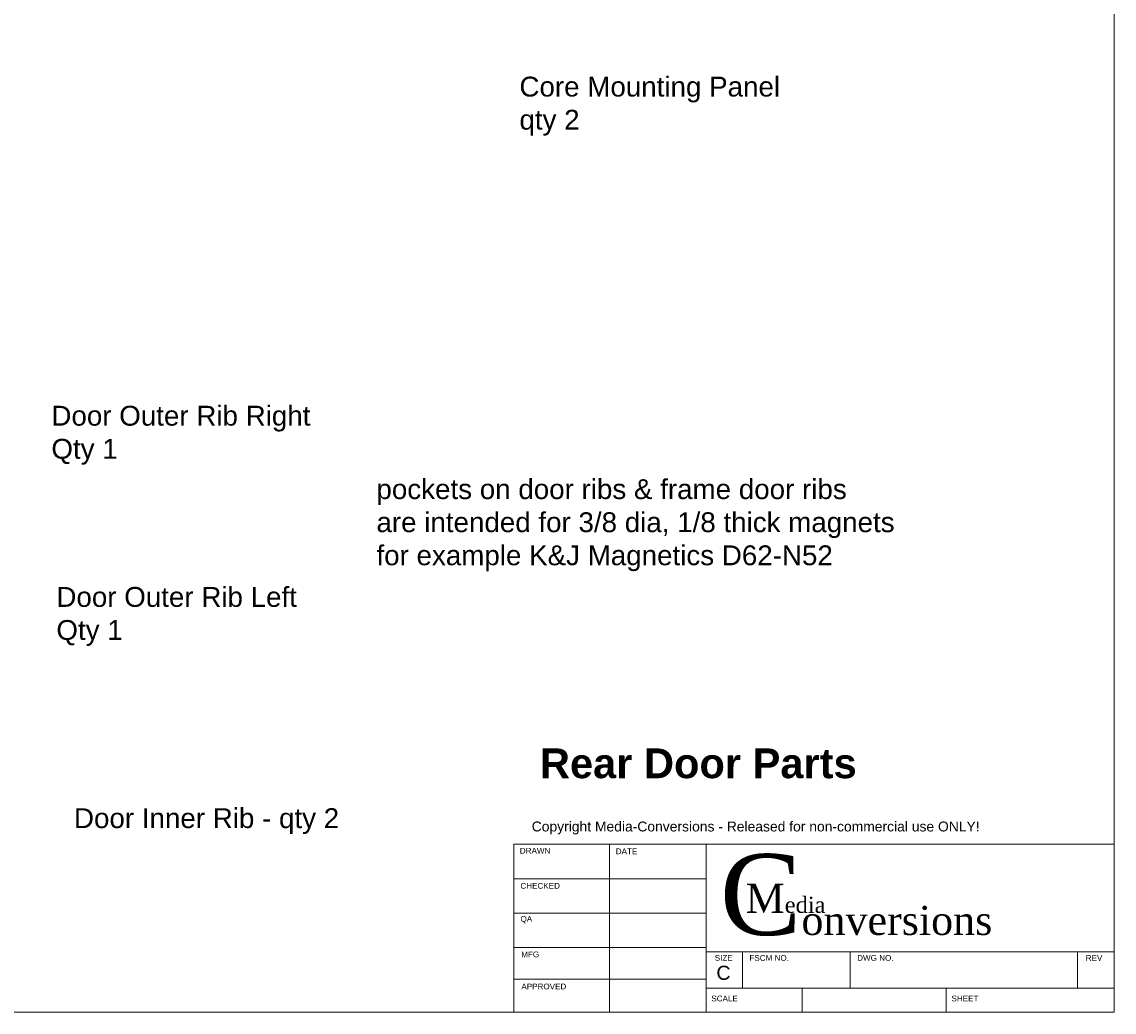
# Model space of a CAD drawing. Header units: inches. Extents: x 0 to 32.5, y 0 to 21.
# Tile 2 of 3: x 21.1 to 32.5, y 0 to 10.3. Entities that reach past the tile are written whole.
import ezdxf

# ---------------------------------------------------------------- set-up
doc = ezdxf.new("R2010")
doc.units = ezdxf.units.IN
doc.header["$MEASUREMENT"] = 0
doc.layers.add('CONTINUOUS', color=7, linetype='Continuous', lineweight=0)

# ---------------------------------------------------------------- blocks, each defined once
blk = doc.blocks.new('BLOCK6')
at = {"layer": 'CONTINUOUS'}
for p, q in [((32.5, 0), (32.5, 21)), ((26.25, 1.75), (32.5, 1.75)), ((26.25, 0), (26.25, 1.75)), ((27.246, 1.75), (27.246, 0)), ((28.25, 0), (28.25, 1.75)), ((32.5, 0), (32.5, 1.75)), ((26.25, 1.388), (28.25, 1.388)), ((26.25, 1.031), (28.25, 1.031)), ((26.25, 0.675), (28.25, 0.675)), ((28.25, 0.63), (32.5, 0.63)), ((28.63, 0.25), (28.63, 0.63)), ((29.75, 0.25), (29.75, 0.63)), ((32.12, 0.25), (32.12, 0.63)), ((32.5, 0.125), (32.5, 0.5)), ((26.25, 0.344), (28.25, 0.344)), ((28.25, 0.25), (32.5, 0.25)), ((29.25, 0), (29.25, 0.25)), ((30.75, 0), (30.75, 0.25)), ((0, 0), (32.5, 0))]:
    blk.add_line(p, q, dxfattribs=at)
at = {"layer": 'CONTINUOUS', "attachment_point": 4}
for s, insert, char_height in [('{\\fArial|b0|i0|c0|p0;\\C1;Copyright Media-Conversions - Released for non-commercial use ONLY!}{\\fMS Shell Dlg|b0|i0|c0|p0;\\C7;\\H0.75x;}', (26.435, 1.919), 0.103405), ('{\\fArial|b0|i0|c0|p0;\\C7;DRAWN}{\\fArial|b0|i0|c0|p0;\\C7;}', (26.311, 1.682), 0.06032), ('{\\fArial|b0|i0|c0|p0;\\C7;DRAWN}{\\fArial|b0|i0|c0|p0;\\C7;}', (26.311, 1.682), 0.06032), ('{\\fArial|b0|i0|c0|p0;\\C7;DATE}{\\fArial|b0|i0|c0|p0;\\C7;}', (27.31, 1.676), 0.06032), ('{\\fArial|b0|i0|c0|p0;\\C7;DATE}{\\fArial|b0|i0|c0|p0;\\C7;}', (27.31, 1.676), 0.06032), ('{\\fTimes New Roman|b0|i0|c0|p0;\\C7;C}{\\fTimes New Roman|b0|i0|c0|p0;\\C7;\\H0.36x;onversions}{\\fMS Shell Dlg|b0|i0|c0|p0;\\C7;\\H0.09x;}', (28.394, 1.22), 0.843499), ('{\\fArial|b0|i0|c0|p0;\\C7;}', (27.325, 1.561), 0.09048), ('{\\fArial|b0|i0|c0|p0;\\C7;CHECKED}{\\fArial|b0|i0|c0|p0;\\C7;}', (26.317, 1.316), 0.06032), ('{\\fArial|b0|i0|c0|p0;\\C7;CHECKED}{\\fArial|b0|i0|c0|p0;\\C7;}', (26.317, 1.316), 0.06032), ('{\\fTimes New Roman|b0|i0|c0|p0;\\C7;M}{\\fTimes New Roman|b0|i0|c0|p0;\\C7;\\H0.5555556x;edia}{\\fMS Shell Dlg|b0|i0|c0|p0;\\C7;\\H0.25x;}', (28.662, 1.185), 0.30366), ('{\\fArial|b0|i0|c0|p0;\\C7;QA}{\\fArial|b0|i0|c0|p0;\\C7;}', (26.318, 0.964), 0.06032), ('{\\fArial|b0|i0|c0|p0;\\C7;QA}{\\fArial|b0|i0|c0|p0;\\C7;}', (26.318, 0.964), 0.06032), ('{\\fArial|b0|i0|c0|p0;\\C7;MFG}{\\fArial|b0|i0|c0|p0;\\C7;}', (26.325, 0.601), 0.06032), ('{\\fArial|b0|i0|c0|p0;\\C7;MFG}{\\fArial|b0|i0|c0|p0;\\C7;}', (26.325, 0.601), 0.06032), ('{\\fArial|b0|i0|c0|p0;\\C7;SIZE}{\\fArial|b0|i0|c0|p0;\\C7;}', (28.341, 0.565), 0.06032), ('{\\fArial|b0|i0|c0|p0;\\C7;SIZE}{\\fArial|b0|i0|c0|p0;\\C7;}', (28.341, 0.565), 0.06032), ('{\\fArial|b0|i0|c0|p0;\\C7;FSCM NO.}{\\fArial|b0|i0|c0|p0;\\C7;}', (28.702, 0.565), 0.06032), ('{\\fArial|b0|i0|c0|p0;\\C7;FSCM NO.}{\\fArial|b0|i0|c0|p0;\\C7;}', (28.702, 0.565), 0.06032), ('{\\fArial|b0|i0|c0|p0;\\C7;DWG NO.}{\\fArial|b0|i0|c0|p0;\\C7;}', (29.824, 0.565), 0.06032), ('{\\fArial|b0|i0|c0|p0;\\C7;DWG NO.}{\\fArial|b0|i0|c0|p0;\\C7;}', (29.824, 0.565), 0.06032), ('{\\fArial|b0|i0|c0|p0;\\C7;REV}{\\fArial|b0|i0|c0|p0;\\C7;}', (32.204, 0.565), 0.06032), ('{\\fArial|b0|i0|c0|p0;\\C7;REV}{\\fArial|b0|i0|c0|p0;\\C7;}', (32.204, 0.565), 0.06032), ('{\\fArial|b0|i0|c0|p0;\\C7;C}{\\fArial|b0|i0|c0|p0;\\C7;}', (28.358, 0.409), 0.14649), ('{\\fArial|b0|i0|c0|p0;\\C7;C}{\\fArial|b0|i0|c0|p0;\\C7;}', (28.358, 0.409), 0.14649), ('{\\fArial|b0|i0|c0|p0;\\C7;}', (29.887, 0.41), 0.09048), ('{\\fArial|b0|i0|c0|p0;\\C7;APPROVED}{\\fArial|b0|i0|c0|p0;\\C7;}', (26.327, 0.267), 0.06032), ('{\\fArial|b0|i0|c0|p0;\\C7;APPROVED}{\\fArial|b0|i0|c0|p0;\\C7;}', (26.327, 0.267), 0.06032), ('{\\fArial|b0|i0|c0|p0;\\C7;SCALE}{\\fArial|b0|i0|c0|p0;\\C7;}', (28.305, 0.142), 0.06032), ('{\\fArial|b0|i0|c0|p0;\\C7;SCALE}{\\fArial|b0|i0|c0|p0;\\C7;}', (28.305, 0.142), 0.06032), ('{\\fArial|b0|i0|c0|p0;\\C7;SHEET}{\\fArial|b0|i0|c0|p0;\\C7;}', (30.806, 0.142), 0.06032), ('{\\fArial|b0|i0|c0|p0;\\C7;SHEET}{\\fArial|b0|i0|c0|p0;\\C7;}', (30.806, 0.142), 0.06032)]:
    blk.add_mtext(s, dxfattribs=dict(at, insert=insert, char_height=char_height))

msp = doc.modelspace()

# ---------------------------------------------------------------- block references
at = {"layer": 'CONTINUOUS'}
msp.add_blockref('BLOCK6', (0, 0), dxfattribs=at)

# ---------------------------------------------------------------- texts
at = {"layer": 'CONTINUOUS', "attachment_point": 1}
for s, insert, char_height in [('{\\fArial|b0|i0|c0|p0;\\C7;Core Mounting Panel}{\\fArial|b0|i0|c0|p0;\\C7;\\Pqty 2}{\\fArial|b0|i0|c0|p0;\\C7;\\H0.4375x;}', (26.307, 9.747), 0.20681), ('{\\fArial|b0|i0|c0|p0;\\C7;Door Outer Rib Right}{\\fArial|b0|i0|c0|p0;\\C7;\\PQty 1}{\\fArial|b0|i0|c0|p0;\\C7;\\H0.4375x;}', (21.433, 6.318), 0.20681), ('{\\fArial|b0|i0|c0|p0;\\C7;pockets on door ribs & frame door ribs}{\\fArial|b0|i0|c0|p0;\\C7;\\Pare intended for 3/8 dia, 1/8 thick magnets}{\\fArial|b0|i0|c0|p0;\\C7;\\Pfor example K&J Magnetics D62-N52}{\\fArial|b0|i0|c0|p0;\\C7;\\P}{\\fArial|b0|i0|c0|p0;\\C7;\\H0.375x;}', (24.818, 5.553), 0.20681), ('{\\fArial|b0|i0|c0|p0;\\C7;Door Outer Rib Left}{\\fArial|b0|i0|c0|p0;\\C7;\\PQty 1}{\\fArial|b0|i0|c0|p0;\\C7;\\H0.4375x;}', (21.485, 4.43), 0.20681), ('{\\fArial|b1|i0|c0|p0;\\C7;Rear Door Parts}{\\fArial|b0|i0|c0|p0;\\C7;\\H0.2916667x;}', (26.52, 2.748), 0.31021), ('{\\fArial|b0|i0|c0|p0;\\C7;Door Inner Rib - qty 2}{\\fArial|b0|i0|c0|p0;\\C7;\\H0.4375x;}', (21.668, 2.125), 0.20681)]:
    msp.add_mtext(s, dxfattribs=dict(at, insert=insert, char_height=char_height))

doc.saveas('drawing.dxf')
